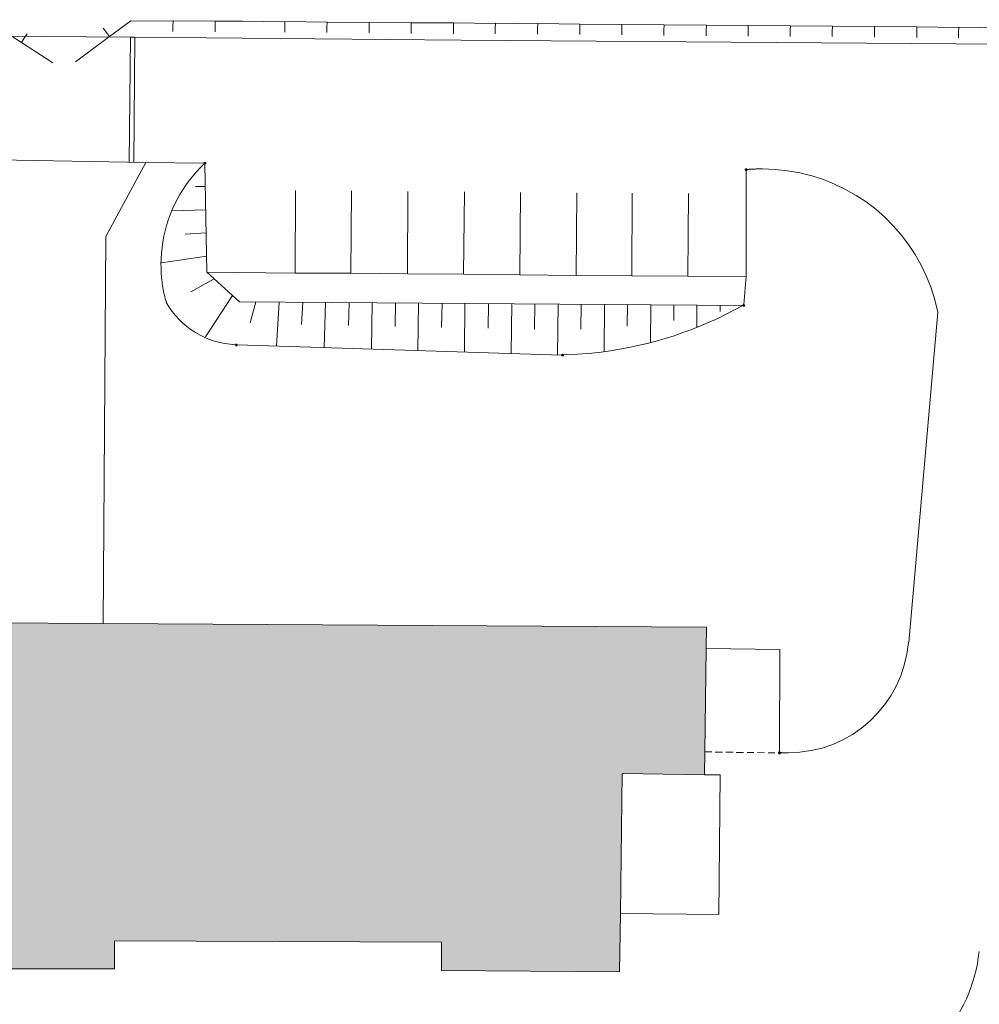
# Model space of a CAD drawing. Header units: metres. Extents: x -15 to 143, y -45 to 47.
# Tile 34 of 41: x 92.06 to 93.7, y 31.53 to 33.21. Entities that reach past the tile are written whole.
import ezdxf

# ---------------------------------------------------------------- set-up
doc = ezdxf.new("R2010")
doc.units = ezdxf.units.M
doc.header["$LTSCALE"] = 0.0125
doc.layers.add('X_YYY_STF_8', color=7, linetype='Continuous', lineweight=9)

# ---------------------------------------------------------------- blocks, each defined once
blk = doc.blocks.new('Ü_Plan_W')
at = {"layer": 'X_YYY_STF_8', "linetype": 'Continuous', "lineweight": 0}
for points in [[(4.1049, 5.7993), (4.1044, 5.7984), (4.1032, 5.7984), (4.1023, 5.7993), (4.1032, 5.8005), (4.1044, 5.8005), (4.1049, 5.7993)], [(4.8724, 5.5969), (4.8719, 5.5956), (4.8707, 5.5956), (4.8698, 5.5969), (4.8707, 5.5978), (4.8719, 5.5978)], [(4.1497, 5.5406), (4.1489, 5.5393), (4.1476, 5.5393), (4.1472, 5.5406), (4.1476, 5.5419), (4.1489, 5.5419), (4.1497, 5.5406)], [(4.6146, 5.5262), (4.6137, 5.5249), (4.6124, 5.5249), (4.6116, 5.5262), (4.6124, 5.5271), (4.6137, 5.5271)], [(4.9232, 4.9598), (4.9227, 4.9585), (4.9215, 4.9585), (4.9206, 4.9598), (4.9215, 4.9606), (4.9227, 4.9606), (4.9232, 4.9598)]]:
    blk.add_hatch(color=256, dxfattribs=at).paths.add_polyline_path(points, flags=0)
at = {"layer": 'X_YYY_STF_8', "linetype": 'Continuous', "lineweight": 9}
blk.add_hatch(color=256, dxfattribs=at).paths.add_polyline_path([(4.8758, 5.7904), (4.8753, 5.7891), (4.8741, 5.7891), (4.8732, 5.7904), (4.8741, 5.7912), (4.8753, 5.7912)], flags=0)
at = {"layer": 'X_YYY_STF_8', "linetype": 'Continuous'}
blk.add_hatch(color=150, dxfattribs=at).paths.add_polyline_path([(2.318, 5.1609), (2.3209, 4.9424), (2.4433, 4.942), (2.4416, 4.6613), (2.5536, 4.6606), (2.6935, 4.6596), (2.6939, 4.6999), (3.1621, 4.6973), (3.1617, 4.6571), (3.3619, 4.6541), (3.7755, 4.652), (3.9745, 4.652), (3.9749, 4.6922), (4.4406, 4.6901), (4.4406, 4.6499), (4.6941, 4.6478), (4.6954, 4.7312), (4.6979, 4.9302), (4.8152, 4.9285), (4.8156, 4.9611), (4.8173, 5.1084), (4.8178, 5.1389), (3.9588, 5.1439), (3.8017, 5.1448), (3.3366, 5.1477), (3.2518, 5.149), (3.2519, 5.1557), (2.9301, 5.1575), (2.6909, 5.1588)])
at = {"layer": 'X_YYY_STF_8', "linetype": 'Continuous', "lineweight": 0}
for p, q in [((3.7916, 6.0037), (3.8424, 5.9711)), ((3.9677, 5.9796), (3.9982, 6.002)), ((4.0579, 6.0016), (4.0583, 6.002)), ((4.0583, 6.002), (4.118, 6.0016)), ((4.118, 6.0016), (4.118, 6.0014)), ((4.118, 6.0016), (4.1574, 6.0016)), ((4.1574, 6.0016), (4.2175, 6.0008)), ((4.2175, 6.0008), (4.2175, 6.0012)), ((4.2175, 6.0012), (4.2776, 6.0003)), ((3.9635, 5.9855), (3.9588, 5.9915)), ((4.0579, 5.9944), (4.0579, 5.9868)), ((4.118, 5.994), (4.118, 5.9864)), ((4.2175, 5.9936), (4.2175, 5.9859)), ((4.2772, 5.9927), (4.2772, 5.9855)), ((4.2776, 6.0003), (4.2776, 6.0001)), ((4.2776, 6.0003), (4.3373, 5.9999)), ((4.3373, 5.9999), (4.3377, 5.9999)), ((4.3373, 5.9923), (4.3373, 5.9851)), ((4.3377, 5.9999), (4.3974, 5.9995)), ((4.3974, 5.9995), (4.3974, 5.9993)), ((4.3974, 5.9995), (4.4575, 5.9991)), ((4.3974, 5.9919), (4.3974, 5.9843)), ((4.4575, 5.9991), (4.4575, 5.9991)), ((4.4575, 5.9991), (4.5176, 5.9982)), ((4.4575, 5.9915), (4.4575, 5.9838)), ((4.5172, 5.991), (4.5172, 5.9834)), ((4.5176, 5.9982), (4.5176, 5.9986)), ((4.5176, 5.9986), (4.5773, 5.9978)), ((4.5773, 5.9978), (4.5777, 5.9982)), ((4.5773, 5.9906), (4.5773, 5.983)), ((4.5777, 5.9982), (4.6374, 5.9974)), ((4.6374, 5.9974), (4.6374, 5.9972)), ((4.6374, 5.9974), (4.6975, 5.997)), ((4.6374, 5.9898), (4.6374, 5.9826)), ((4.6975, 5.997), (4.6975, 5.997)), ((4.6975, 5.997), (4.7576, 5.9965)), ((4.6975, 5.9893), (4.6975, 5.9821)), ((4.7572, 5.9889), (4.7572, 5.9813)), ((4.7576, 5.9965), (4.7576, 5.9963)), ((4.7576, 5.9965), (4.8173, 5.9961)), ((4.8173, 5.9961), (4.8178, 5.9961)), ((4.8173, 5.9885), (4.8173, 5.9809)), ((4.8178, 5.9961), (4.8774, 5.9953)), ((4.8774, 5.9953), (4.8774, 5.9957)), ((4.8774, 5.9957), (4.9376, 5.9948)), ((4.8774, 5.9881), (4.8774, 5.9804)), ((4.9371, 5.9872), (4.9371, 5.98)), ((4.9376, 5.9948), (4.9376, 5.9948)), ((4.9376, 5.9948), (4.9972, 5.9944)), ((4.9972, 5.9944), (4.9977, 5.9944)), ((4.9977, 5.9944), (5.0574, 5.994)), ((5.0574, 5.994), (5.0574, 5.994)), ((5.0574, 5.994), (5.1175, 5.9936)), ((5.1175, 5.9936), (5.1175, 5.9934)), ((5.1175, 5.9936), (5.1776, 5.9927)), ((5.1776, 5.9927), (5.1776, 5.9931)), ((5.1776, 5.9931), (5.2373, 5.9923)), ((3.8462, 5.9775), (3.8504, 5.9838)), ((3.9194, 5.9436), (3.9677, 5.9796)), ((3.9677, 5.9796), (3.9677, 5.9794)), ((3.9973, 5.9788), (4.0037, 5.9788)), ((5.4633, 5.9673), (4.4685, 5.9745)), ((4.9972, 5.9868), (4.9972, 5.9796)), ((5.0574, 5.9864), (5.0574, 5.9788)), ((5.1175, 5.9859), (5.1175, 5.9783)), ((5.1772, 5.9855), (5.1772, 5.9779)), ((3.8424, 5.9711), (3.8424, 5.9711)), ((3.8424, 5.9711), (3.8868, 5.9423)), ((3.9622, 5.6951), (4.0193, 5.8005)), ((4.0193, 5.8005), (4.1023, 5.7993)), ((4.1036, 5.7984), (4.1061, 5.6443)), ((4.8758, 5.7904), (4.8758, 5.7902)), ((4.3123, 5.7599), (4.3114, 5.6426)), ((4.3927, 5.759), (4.3919, 5.6418)), ((4.5532, 5.7578), (4.5519, 5.6405)), ((4.6332, 5.7573), (4.6323, 5.6397)), ((4.7123, 5.7565), (4.7115, 5.6392)), ((4.7924, 5.7561), (4.7915, 5.6384)), ((4.1049, 5.7332), (4.0566, 5.7315)), ((4.1053, 5.7002), (4.0752, 5.6985)), ((4.1057, 5.6668), (4.0418, 5.6574)), ((4.1061, 5.6443), (4.2319, 5.643)), ((4.2319, 5.643), (4.3114, 5.6426)), ((4.3114, 5.6426), (4.3919, 5.6418)), ((4.3919, 5.6418), (4.4719, 5.6414)), ((4.4719, 5.6414), (4.5519, 5.6405)), ((4.5519, 5.6405), (4.6323, 5.6397)), ((4.6323, 5.6397), (4.7115, 5.6392)), ((4.7115, 5.6392), (4.7915, 5.6384)), ((4.7915, 5.6384), (4.8745, 5.638)), ((4.1167, 5.6346), (4.0837, 5.616)), ((4.143, 5.6109), (4.1044, 5.552)), ((4.176, 5.602), (4.1679, 5.5723)), ((4.2094, 5.6016), (4.2056, 5.5389)), ((4.2429, 5.6016), (4.2412, 5.5698)), ((4.2755, 5.6011), (4.2733, 5.5368)), ((4.3089, 5.6007), (4.3081, 5.5681)), ((4.3419, 5.6007), (4.3407, 5.5347)), ((4.3749, 5.6007), (4.3745, 5.5668)), ((4.408, 5.6003), (4.4067, 5.5326)), ((4.4414, 5.5999), (4.4406, 5.5656)), ((4.474, 5.5999), (4.4732, 5.5304)), ((4.5074, 5.5994), (4.507, 5.5643)), ((4.5405, 5.5994), (4.5396, 5.5283)), ((4.5735, 5.599), (4.5731, 5.563)), ((4.6065, 5.599), (4.6057, 5.5262)), ((4.6395, 5.5986), (4.6391, 5.563)), ((4.6725, 5.5982), (4.6721, 5.5313)), ((4.7056, 5.5982), (4.7051, 5.5673)), ((4.7386, 5.5978), (4.7382, 5.5436)), ((4.7716, 5.5978), (4.7716, 5.5753)), ((4.8042, 5.5973), (4.8042, 5.5656)), ((4.8376, 5.5973), (4.8376, 5.5884)), ((5.1475, 5.5872), (5.106, 5.1168)), ((4.1493, 5.5406), (4.1493, 5.5404)), ((4.6141, 5.5262), (4.6141, 5.526)), ((4.8173, 5.1084), (4.9227, 5.1071)), ((4.9219, 4.9611), (4.9227, 5.1071)), ((4.8305, 4.9606), (4.8406, 4.9606)), ((4.8457, 4.9606), (4.8558, 4.9606)), ((4.8605, 4.9602), (4.8707, 4.9602)), ((4.8758, 4.9602), (4.8855, 4.9602)), ((4.8906, 4.9602), (4.9007, 4.9598)), ((4.9058, 4.9598), (4.9155, 4.9598)), ((4.9206, 4.9598), (4.9206, 4.9598)), ((4.9227, 4.9598), (4.9227, 4.9596)), ((4.8152, 4.9285), (4.8376, 4.9285)), ((4.8355, 4.7295), (4.6954, 4.7312))]:
    blk.add_line(p, q, dxfattribs=at)
at = {"layer": 'X_YYY_STF_8', "linetype": 'Continuous', "lineweight": 9}
for p, q in [((3.9982, 6.002), (4.0579, 6.0016)), ((4.0579, 6.0016), (4.0583, 6.002)), ((4.118, 6.0016), (4.118, 6.0014)), ((4.2175, 6.0008), (4.2175, 6.0012)), ((4.2776, 6.0003), (4.2776, 6.0001)), ((4.3373, 5.9999), (4.3377, 5.9999)), ((4.3974, 5.9995), (4.3974, 5.9993)), ((4.4575, 5.9991), (4.4575, 5.9991)), ((4.5176, 5.9982), (4.5176, 5.9986)), ((4.5773, 5.9978), (4.5777, 5.9982)), ((4.6374, 5.9974), (4.6374, 5.9972)), ((4.6975, 5.997), (4.6975, 5.997)), ((4.7576, 5.9965), (4.7576, 5.9963)), ((4.8173, 5.9961), (4.8178, 5.9961)), ((4.8774, 5.9953), (4.8774, 5.9957)), ((4.9376, 5.9948), (4.9376, 5.9948)), ((4.9972, 5.9944), (4.9977, 5.9944)), ((5.0574, 5.994), (5.0574, 5.994)), ((5.1175, 5.9936), (5.1175, 5.9934)), ((5.1776, 5.9927), (5.1776, 5.9931)), ((3.9677, 5.9796), (3.9677, 5.9794)), ((3.8424, 5.9711), (3.8424, 5.9711)), ((4.8719, 5.5969), (4.8719, 5.5967))]:
    blk.add_line(p, q, dxfattribs=at)
at = {"layer": 'X_YYY_STF_8', "linetype": 'Continuous', "lineweight": 13}
for p, q in [((4.0583, 6.002), (4.0579, 5.9944)), ((4.118, 6.0016), (4.118, 5.994)), ((4.2175, 6.0012), (4.2175, 5.9936)), ((4.2776, 6.0003), (4.2772, 5.9927)), ((4.3377, 5.9999), (4.3373, 5.9923)), ((4.3974, 5.9995), (4.3974, 5.9919)), ((4.4575, 5.9991), (4.4575, 5.9915)), ((4.5176, 5.9986), (4.5172, 5.991)), ((4.5777, 5.9982), (4.5773, 5.9906)), ((4.6374, 5.9974), (4.6374, 5.9898)), ((4.6975, 5.997), (4.6975, 5.9893)), ((4.7576, 5.9965), (4.7572, 5.9889)), ((4.8178, 5.9961), (4.8173, 5.9885)), ((4.8774, 5.9957), (4.8774, 5.9881)), ((4.9376, 5.9948), (4.9371, 5.9872)), ((4.9977, 5.9944), (4.9972, 5.9868)), ((5.0574, 5.994), (5.0574, 5.9864)), ((5.1175, 5.9936), (5.1175, 5.9859)), ((5.1776, 5.9931), (5.1772, 5.9855)), ((3.8424, 5.9711), (3.8462, 5.9775)), ((3.9677, 5.9796), (3.9635, 5.9855)), ((4.8156, 4.9611), (4.8258, 4.9611)), ((4.8376, 4.9285), (4.8355, 4.7295))]:
    blk.add_line(p, q, dxfattribs=at)
at = {"layer": 'X_YYY_STF_8', "linetype": 'Continuous', "lineweight": 5}
for p, q in [((3.2205, 5.9843), (3.9973, 5.9788)), ((4.0037, 5.9788), (4.1565, 5.9775)), ((4.1565, 5.9775), (4.4685, 5.9745)), ((3.781, 5.8048), (4.0193, 5.8005)), ((4.8745, 5.638), (4.8745, 5.7891)), ((4.2327, 5.7607), (4.2319, 5.643)), ((4.4732, 5.7586), (4.4719, 5.6414)), ((3.9588, 5.1439), (3.9622, 5.6951)), ((4.1061, 5.6443), (4.1527, 5.602)), ((4.8711, 5.5982), (4.8745, 5.638)), ((4.1527, 5.602), (4.8698, 5.5969)), ((4.1497, 5.5406), (4.612, 5.5262))]:
    blk.add_line(p, q, dxfattribs=at)
at = {"layer": 'X_YYY_STF_8', "linetype": 'Continuous', "lineweight": 18}
for p, q in [((3.9956, 5.801), (3.9973, 5.9788)), ((4.0024, 5.8005), (4.0037, 5.9788)), ((4.1044, 5.7662), (4.09, 5.7662))]:
    blk.add_line(p, q, dxfattribs=at)
at = {"layer": 'X_YYY_STF_8', "linetype": 'Continuous', "lineweight": 0}
for points in [[(4.0409, 5.6553), (4.0411, 5.6634), (4.0416, 5.6715), (4.0424, 5.6795), (4.0436, 5.6875), (4.0451, 5.6954), (4.0468, 5.7032), (4.0489, 5.7109), (4.0514, 5.7185), (4.0541, 5.726), (4.0571, 5.7334), (4.0604, 5.7407), (4.064, 5.7478), (4.0679, 5.7548), (4.072, 5.7616), (4.0765, 5.7683), (4.0812, 5.7748), (4.0862, 5.7811), (4.0914, 5.7872), (4.097, 5.7931), (4.1027, 5.7988)], [(4.8732, 5.7904), (4.8732, 5.7905), (4.8732, 5.7906), (4.8732, 5.7907), (4.8733, 5.7908), (4.8733, 5.7909), (4.8733, 5.791), (4.8734, 5.7911), (4.8734, 5.7912), (4.8735, 5.7913), (4.8735, 5.7913), (4.8736, 5.7914), (4.8737, 5.7914), (4.8737, 5.7915), (4.8738, 5.7915), (4.8739, 5.7916), (4.874, 5.7916), (4.8741, 5.7916), (4.8742, 5.7916), (4.8744, 5.7916), (4.8745, 5.7916)], [(4.8745, 5.7916), (4.8745, 5.7916), (4.8746, 5.7916), (4.8747, 5.7916), (4.8748, 5.7916), (4.8749, 5.7916), (4.8749, 5.7915), (4.875, 5.7915), (4.8751, 5.7914), (4.8752, 5.7914), (4.8753, 5.7913), (4.8754, 5.7913), (4.8754, 5.7912), (4.8755, 5.7911), (4.8756, 5.791), (4.8756, 5.7909), (4.8757, 5.7908), (4.8757, 5.7907), (4.8757, 5.7906), (4.8757, 5.7905), (4.8758, 5.7904)], [(4.8758, 5.7904), (4.8768, 5.7905), (4.8779, 5.7906), (4.879, 5.7907), (4.8801, 5.7908), (4.8812, 5.7909), (4.8822, 5.7909), (4.8833, 5.791), (4.8844, 5.791), (4.8855, 5.7911), (4.8866, 5.7911), (4.8877, 5.7911), (4.8888, 5.7912), (4.8899, 5.7912), (4.891, 5.7912), (4.8921, 5.7912), (4.8932, 5.7912), (4.8944, 5.7912), (4.8955, 5.7912), (4.8966, 5.7912), (4.8978, 5.7912)], [(4.8978, 5.7912), (4.9158, 5.7906), (4.9335, 5.7887), (4.9509, 5.7856), (4.9679, 5.7814), (4.9845, 5.7761), (5.0005, 5.7696), (5.0161, 5.7621), (5.031, 5.7536), (5.0454, 5.7442), (5.059, 5.7338), (5.0719, 5.7225), (5.0841, 5.7104), (5.0954, 5.6974), (5.1058, 5.6837), (5.1153, 5.6692), (5.1239, 5.6541), (5.1315, 5.6382), (5.1379, 5.6218), (5.1433, 5.6048), (5.1475, 5.5872)], [(4.8745, 5.7895), (4.8744, 5.7895), (4.8742, 5.7895), (4.8741, 5.7895), (4.874, 5.7896), (4.8739, 5.7896), (4.8738, 5.7896), (4.8737, 5.7897), (4.8737, 5.7897), (4.8736, 5.7897), (4.8735, 5.7898), (4.8735, 5.7898), (4.8734, 5.7899), (4.8734, 5.7899), (4.8733, 5.79), (4.8733, 5.7901), (4.8733, 5.7901), (4.8732, 5.7902), (4.8732, 5.7902), (4.8732, 5.7903), (4.8732, 5.7904)], [(4.8758, 5.7904), (4.8757, 5.7903), (4.8756, 5.7902), (4.8756, 5.7902), (4.8755, 5.7901), (4.8754, 5.7901), (4.8754, 5.79), (4.8753, 5.7899), (4.8752, 5.7899), (4.8752, 5.7898), (4.8751, 5.7898), (4.875, 5.7897), (4.875, 5.7897), (4.8749, 5.7897), (4.8749, 5.7896), (4.8748, 5.7896), (4.8747, 5.7896), (4.8747, 5.7895), (4.8746, 5.7895), (4.8745, 5.7895), (4.8745, 5.7895)], [(4.0486, 5.6011), (4.0478, 5.6037), (4.0471, 5.6064), (4.0464, 5.609), (4.0458, 5.6116), (4.0452, 5.6143), (4.0447, 5.617), (4.0442, 5.6197), (4.0437, 5.6223), (4.0432, 5.625), (4.0428, 5.6278), (4.0425, 5.6305), (4.0422, 5.6332), (4.0419, 5.6359), (4.0416, 5.6387), (4.0414, 5.6414), (4.0412, 5.6442), (4.0411, 5.647), (4.041, 5.6497), (4.041, 5.6525), (4.0409, 5.6553)], [(4.8698, 5.5969), (4.858, 5.5904), (4.8461, 5.5843), (4.834, 5.5784), (4.8218, 5.5729), (4.8095, 5.5676), (4.797, 5.5627), (4.7845, 5.5581), (4.7719, 5.5538), (4.7591, 5.5497), (4.7463, 5.546), (4.7334, 5.5427), (4.7204, 5.5396), (4.7074, 5.5368), (4.6943, 5.5344), (4.6811, 5.5323), (4.6679, 5.5305), (4.6546, 5.5291), (4.6413, 5.5279), (4.6279, 5.5271), (4.6146, 5.5266)], [(4.1472, 5.541), (4.1472, 5.5411), (4.1472, 5.5412), (4.1472, 5.5412), (4.1472, 5.5413), (4.1473, 5.5413), (4.1473, 5.5414), (4.1473, 5.5414), (4.1474, 5.5415), (4.1474, 5.5416), (4.1475, 5.5416), (4.1475, 5.5417), (4.1476, 5.5417), (4.1476, 5.5417), (4.1477, 5.5418), (4.1477, 5.5418), (4.1478, 5.5418), (4.1478, 5.5418), (4.1479, 5.5419), (4.148, 5.5419), (4.148, 5.5419)], [(4.148, 5.5398), (4.148, 5.5398), (4.1479, 5.5398), (4.1478, 5.5398), (4.1478, 5.5398), (4.1477, 5.5398), (4.1477, 5.5399), (4.1476, 5.5399), (4.1476, 5.54), (4.1475, 5.54), (4.1475, 5.5401), (4.1474, 5.5401), (4.1474, 5.5402), (4.1473, 5.5403), (4.1473, 5.5404), (4.1473, 5.5405), (4.1472, 5.5406), (4.1472, 5.5407), (4.1472, 5.5408), (4.1472, 5.5409), (4.1472, 5.541)], [(4.148, 5.5419), (4.1482, 5.5419), (4.1483, 5.5419), (4.1484, 5.5418), (4.1485, 5.5418), (4.1486, 5.5418), (4.1487, 5.5418), (4.1488, 5.5417), (4.1488, 5.5417), (4.1489, 5.5416), (4.149, 5.5416), (4.149, 5.5415), (4.1491, 5.5414), (4.1492, 5.5413), (4.1492, 5.5412), (4.1492, 5.5412), (4.1493, 5.5411), (4.1493, 5.5409), (4.1493, 5.5408), (4.1493, 5.5407), (4.1493, 5.5406)], [(4.1493, 5.5406), (4.1493, 5.5405), (4.1493, 5.5405), (4.1493, 5.5404), (4.1493, 5.5403), (4.1492, 5.5403), (4.1492, 5.5402), (4.1492, 5.5402), (4.1491, 5.5401), (4.149, 5.5401), (4.149, 5.54), (4.1489, 5.54), (4.1488, 5.5399), (4.1488, 5.5399), (4.1487, 5.5399), (4.1486, 5.5398), (4.1485, 5.5398), (4.1484, 5.5398), (4.1483, 5.5398), (4.1482, 5.5398), (4.148, 5.5398)], [(4.6116, 5.5262), (4.6116, 5.5263), (4.6116, 5.5263), (4.6116, 5.5264), (4.6117, 5.5265), (4.6117, 5.5266), (4.6118, 5.5267), (4.6118, 5.5267), (4.6119, 5.5268), (4.612, 5.5269), (4.6121, 5.527), (4.6121, 5.5271), (4.6122, 5.5271), (4.6123, 5.5272), (4.6124, 5.5273), (4.6125, 5.5273), (4.6126, 5.5274), (4.6126, 5.5274), (4.6127, 5.5275), (4.6128, 5.5275), (4.6129, 5.5275)], [(4.6129, 5.5249), (4.6128, 5.5249), (4.6127, 5.525), (4.6126, 5.525), (4.6126, 5.525), (4.6125, 5.5251), (4.6124, 5.5251), (4.6123, 5.5252), (4.6122, 5.5253), (4.6121, 5.5253), (4.6121, 5.5254), (4.612, 5.5255), (4.6119, 5.5256), (4.6118, 5.5257), (4.6118, 5.5257), (4.6117, 5.5258), (4.6117, 5.5259), (4.6116, 5.526), (4.6116, 5.5261), (4.6116, 5.5261), (4.6116, 5.5262)], [(4.6129, 5.5275), (4.6129, 5.5275), (4.613, 5.5275), (4.6131, 5.5274), (4.6132, 5.5274), (4.6132, 5.5273), (4.6133, 5.5273), (4.6134, 5.5272), (4.6135, 5.5271), (4.6136, 5.5271), (4.6136, 5.527), (4.6137, 5.5269), (4.6138, 5.5268), (4.6139, 5.5267), (4.6139, 5.5267), (4.614, 5.5266), (4.614, 5.5265), (4.6141, 5.5264), (4.6141, 5.5263), (4.6141, 5.5263), (4.6141, 5.5262)], [(4.6141, 5.5262), (4.6141, 5.5261), (4.614, 5.526), (4.6139, 5.5259), (4.6139, 5.5257), (4.6138, 5.5256), (4.6137, 5.5256), (4.6137, 5.5255), (4.6136, 5.5254), (4.6136, 5.5253), (4.6135, 5.5253), (4.6134, 5.5252), (4.6134, 5.5251), (4.6133, 5.5251), (4.6132, 5.525), (4.6132, 5.525), (4.6131, 5.525), (4.613, 5.525), (4.613, 5.5249), (4.6129, 5.5249), (4.6129, 5.5249)], [(4.9206, 4.9598), (4.9206, 4.9599), (4.9206, 4.96), (4.9207, 4.9601), (4.9207, 4.9602), (4.9207, 4.9603), (4.9207, 4.9604), (4.9208, 4.9605), (4.9208, 4.9606), (4.9209, 4.9607), (4.9209, 4.9607), (4.921, 4.9608), (4.9211, 4.9609), (4.9212, 4.9609), (4.9212, 4.9609), (4.9213, 4.961), (4.9214, 4.961), (4.9215, 4.961), (4.9216, 4.961), (4.9218, 4.9611), (4.9219, 4.9611)], [(4.9219, 4.9589), (4.9218, 4.9589), (4.9216, 4.9589), (4.9215, 4.959), (4.9214, 4.959), (4.9213, 4.959), (4.9212, 4.959), (4.9212, 4.9591), (4.9211, 4.9591), (4.921, 4.9592), (4.9209, 4.9592), (4.9209, 4.9593), (4.9208, 4.9593), (4.9208, 4.9594), (4.9207, 4.9594), (4.9207, 4.9595), (4.9207, 4.9595), (4.9207, 4.9596), (4.9206, 4.9597), (4.9206, 4.9597), (4.9206, 4.9598)], [(4.9219, 4.9611), (4.922, 4.9611), (4.922, 4.961), (4.9221, 4.961), (4.9221, 4.961), (4.9222, 4.961), (4.9223, 4.9609), (4.9223, 4.9609), (4.9224, 4.9609), (4.9224, 4.9608), (4.9225, 4.9607), (4.9225, 4.9607), (4.9226, 4.9606), (4.9226, 4.9605), (4.9226, 4.9604), (4.9227, 4.9603), (4.9227, 4.9602), (4.9227, 4.9601), (4.9227, 4.96), (4.9227, 4.9599), (4.9227, 4.9598)], [(4.9227, 4.9598), (4.9227, 4.9597), (4.9227, 4.9597), (4.9227, 4.9596), (4.9227, 4.9595), (4.9227, 4.9595), (4.9226, 4.9594), (4.9226, 4.9594), (4.9226, 4.9593), (4.9225, 4.9593), (4.9225, 4.9592), (4.9224, 4.9592), (4.9224, 4.9591), (4.9223, 4.9591), (4.9223, 4.959), (4.9222, 4.959), (4.9221, 4.959), (4.9221, 4.959), (4.922, 4.9589), (4.922, 4.9589), (4.9219, 4.9589)], [(4.9346, 4.9598), (4.934, 4.9598), (4.9333, 4.9598), (4.9327, 4.9598), (4.9321, 4.9598), (4.9315, 4.9598), (4.9309, 4.9598), (4.9303, 4.9598), (4.9297, 4.9598), (4.9291, 4.9598), (4.9286, 4.9598), (4.928, 4.9599), (4.9274, 4.9599), (4.9269, 4.9599), (4.9263, 4.9599), (4.9258, 4.96), (4.9252, 4.96), (4.9247, 4.96), (4.9242, 4.9601), (4.9237, 4.9601), (4.9232, 4.9602)], [(5.2064, 4.677), (5.2052, 4.6682), (5.2038, 4.6595), (5.202, 4.6509), (5.1999, 4.6424), (5.1974, 4.634), (5.1946, 4.6257), (5.1916, 4.6176), (5.1882, 4.6096), (5.1844, 4.6017), (5.1804, 4.594), (5.1761, 4.5864), (5.1715, 4.579), (5.1666, 4.5718), (5.1615, 4.5648), (5.156, 4.558), (5.1503, 4.5514), (5.1443, 4.545), (5.138, 4.5388), (5.1315, 4.5328), (5.1247, 4.5271)]]:
    blk.add_lwpolyline(points, dxfattribs=at)
for points in [[(4.1049, 5.7993), (4.1044, 5.7984), (4.1032, 5.7984), (4.1023, 5.7993), (4.1032, 5.8005), (4.1044, 5.8005), (4.1049, 5.7993)], [(4.8724, 5.5969), (4.8719, 5.5956), (4.8707, 5.5956), (4.8698, 5.5969), (4.8707, 5.5978), (4.8719, 5.5978)], [(4.1497, 5.5406), (4.1489, 5.5393), (4.1476, 5.5393), (4.1472, 5.5406), (4.1476, 5.5419), (4.1489, 5.5419), (4.1497, 5.5406)], [(4.6146, 5.5262), (4.6137, 5.5249), (4.6124, 5.5249), (4.6116, 5.5262), (4.6124, 5.5271), (4.6137, 5.5271)], [(4.9232, 4.9598), (4.9227, 4.9585), (4.9215, 4.9585), (4.9206, 4.9598), (4.9215, 4.9606), (4.9227, 4.9606), (4.9232, 4.9598)]]:
    blk.add_lwpolyline(points, close=True, dxfattribs=at)
at = {"layer": 'X_YYY_STF_8', "linetype": 'Continuous', "lineweight": 9}
for points in [[(4.1023, 5.7997), (4.1023, 5.7997), (4.1023, 5.7998), (4.1023, 5.7999), (4.1024, 5.7999), (4.1024, 5.8), (4.1024, 5.8), (4.1025, 5.8001), (4.1025, 5.8002), (4.1026, 5.8002), (4.1026, 5.8003), (4.1027, 5.8003), (4.1028, 5.8003), (4.1029, 5.8004), (4.1029, 5.8004), (4.103, 5.8004), (4.1031, 5.8005), (4.1032, 5.8005), (4.1033, 5.8005), (4.1035, 5.8005), (4.1036, 5.8005)], [(4.1036, 5.7984), (4.1035, 5.7984), (4.1033, 5.7984), (4.1032, 5.7984), (4.1031, 5.7985), (4.103, 5.7985), (4.1029, 5.7985), (4.1029, 5.7986), (4.1028, 5.7986), (4.1027, 5.7987), (4.1026, 5.7987), (4.1026, 5.7988), (4.1025, 5.7989), (4.1025, 5.7989), (4.1024, 5.799), (4.1024, 5.7991), (4.1024, 5.7992), (4.1023, 5.7993), (4.1023, 5.7994), (4.1023, 5.7996), (4.1023, 5.7997)], [(4.1036, 5.8005), (4.1036, 5.8005), (4.1037, 5.8005), (4.1038, 5.8005), (4.1039, 5.8005), (4.104, 5.8004), (4.104, 5.8004), (4.1041, 5.8004), (4.1042, 5.8003), (4.1043, 5.8003), (4.1044, 5.8003), (4.1045, 5.8002), (4.1045, 5.8002), (4.1046, 5.8001), (4.1047, 5.8), (4.1047, 5.8), (4.1048, 5.7999), (4.1048, 5.7999), (4.1048, 5.7998), (4.1048, 5.7997), (4.1049, 5.7997)], [(4.1049, 5.7993), (4.1048, 5.7992), (4.1047, 5.7991), (4.1047, 5.7991), (4.1046, 5.799), (4.1045, 5.7989), (4.1045, 5.7989), (4.1044, 5.7988), (4.1043, 5.7988), (4.1043, 5.7987), (4.1042, 5.7987), (4.1042, 5.7986), (4.1041, 5.7986), (4.104, 5.7985), (4.104, 5.7985), (4.1039, 5.7985), (4.1038, 5.7985), (4.1038, 5.7984), (4.1037, 5.7984), (4.1036, 5.7984), (4.1036, 5.7984)], [(4.1049, 5.7997), (4.1049, 5.7997), (4.1049, 5.7997), (4.1049, 5.7997), (4.1049, 5.7997), (4.1049, 5.7997), (4.1049, 5.7997), (4.1049, 5.7997), (4.1049, 5.7997), (4.1049, 5.7996), (4.1049, 5.7996), (4.1049, 5.7996), (4.1049, 5.7996), (4.1049, 5.7996), (4.1049, 5.7995), (4.1049, 5.7995), (4.1049, 5.7995), (4.1049, 5.7994), (4.1049, 5.7994), (4.1049, 5.7993), (4.1049, 5.7993)], [(4.8698, 5.5969), (4.8698, 5.597), (4.8698, 5.5971), (4.8698, 5.5973), (4.8699, 5.5974), (4.8699, 5.5975), (4.8699, 5.5976), (4.87, 5.5976), (4.87, 5.5977), (4.8701, 5.5978), (4.8701, 5.5979), (4.8702, 5.5979), (4.8703, 5.598), (4.8704, 5.598), (4.8704, 5.5981), (4.8705, 5.5981), (4.8706, 5.5981), (4.8707, 5.5981), (4.8708, 5.5982), (4.871, 5.5982), (4.8711, 5.5982)], [(4.8711, 5.5961), (4.871, 5.5961), (4.8708, 5.5961), (4.8707, 5.5961), (4.8706, 5.5961), (4.8705, 5.5961), (4.8704, 5.5962), (4.8704, 5.5962), (4.8703, 5.5962), (4.8702, 5.5963), (4.8701, 5.5963), (4.8701, 5.5964), (4.87, 5.5964), (4.87, 5.5965), (4.8699, 5.5965), (4.8699, 5.5966), (4.8699, 5.5967), (4.8698, 5.5967), (4.8698, 5.5968), (4.8698, 5.5968), (4.8698, 5.5969)], [(4.8711, 5.5982), (4.8712, 5.5982), (4.8712, 5.5982), (4.8713, 5.5981), (4.8713, 5.5981), (4.8714, 5.5981), (4.8715, 5.5981), (4.8715, 5.598), (4.8716, 5.598), (4.8716, 5.5979), (4.8717, 5.5979), (4.8717, 5.5978), (4.8718, 5.5977), (4.8718, 5.5976), (4.8718, 5.5976), (4.8719, 5.5975), (4.8719, 5.5974), (4.8719, 5.5973), (4.8719, 5.5971), (4.8719, 5.597), (4.8719, 5.5969)], [(4.8719, 5.5969), (4.8719, 5.5968), (4.8719, 5.5968), (4.8719, 5.5967), (4.8719, 5.5967), (4.8719, 5.5966), (4.8718, 5.5965), (4.8718, 5.5965), (4.8718, 5.5964), (4.8717, 5.5964), (4.8717, 5.5963), (4.8716, 5.5963), (4.8716, 5.5962), (4.8715, 5.5962), (4.8715, 5.5962), (4.8714, 5.5961), (4.8713, 5.5961), (4.8713, 5.5961), (4.8712, 5.5961), (4.8712, 5.5961), (4.8711, 5.5961)]]:
    blk.add_lwpolyline(points, dxfattribs=at)
blk.add_lwpolyline([(4.8758, 5.7904), (4.8753, 5.7891), (4.8741, 5.7891), (4.8732, 5.7904), (4.8741, 5.7912), (4.8753, 5.7912)], close=True, dxfattribs=at)
at = {"layer": 'X_YYY_STF_8'}
blk.add_lwpolyline([(3.7755, 4.652), (3.9745, 4.652), (3.9749, 4.6922), (4.4406, 4.6901), (4.4406, 4.6499), (4.6941, 4.6478), (4.6954, 4.7312), (4.6979, 4.9302), (4.8152, 4.9285), (4.8156, 4.9611), (4.8173, 5.1084), (4.8178, 5.1389), (3.9588, 5.1439), (3.8017, 5.1448)], dxfattribs=at)
at = {"layer": 'X_YYY_STF_8', "linetype": 'Continuous', "lineweight": 0}
for centre, radius, start, end in [((4.1517, 5.6594), 0.1185, 209.4702, 267.8138), ((4.9347, 5.1313), 0.1715, 269.9518, 355.1714)]:
    blk.add_arc(centre, radius, start, end, dxfattribs=at)

msp = doc.modelspace()

# ---------------------------------------------------------------- block references
at = {"xscale": 1.2, "yscale": 1.2}
msp.add_blockref('Ü_Plan_W', (87.4558, 26.0077, 0), dxfattribs=at)

doc.saveas('drawing.dxf')
